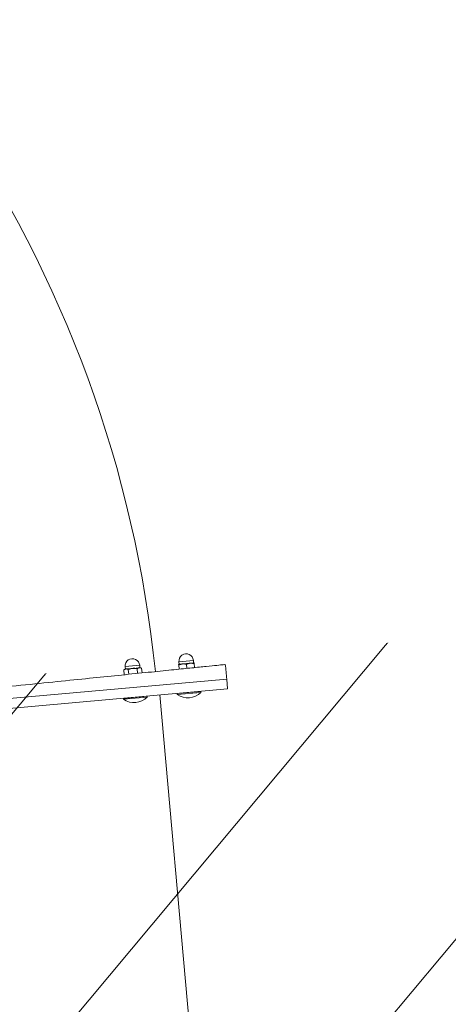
# Model space of a CAD drawing. Header units: feet. Extents: x 7493042 to 7493387, y 5986509 to 5986725.
# Tile 34 of 73: x 7493221.876 to 7493222.317, y 5986660.312 to 5986661.327. Entities that reach past the tile are written whole.
import ezdxf

# ---------------------------------------------------------------- set-up
doc = ezdxf.new("R2010")
doc.units = ezdxf.units.FT
doc.header["$MEASUREMENT"] = 0
for name, color, linetype, lineweight in [('_k_kreskowanie', 250, 'CONTINUOUS', 5), ('_k_urzadzenia', 250, 'CONTINUOUS', 13), ('_k_widok', 7, 'CONTINUOUS', 18), ('_k_wymiar', 7, 'CONTINUOUS', 13), ('_k_ściany', 7, 'CONTINUOUS', 35)]:
    doc.layers.add(name, color=color, linetype=linetype, lineweight=lineweight)
doc.layers.add('_k_niewidoczna', color=72, linetype='CONTINUOUS', lineweight=9, plot=False)
doc.styles.add('GENERATED_STYLE_1', font='MS Gothic.ttf')

# ---------------------------------------------------------------- blocks, each defined once
blk = doc.blocks.new('3009EPZ')
at = {"layer": '_k_niewidoczna', "color": 1, "lineweight": 20, "insert": (-3.165554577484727, -0.2128368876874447), "char_height": 0.24, "width": 11.63444291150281, "attachment_point": 1, "line_spacing_factor": 1.55, "style": 'GENERATED_STYLE_1', "bg_fill": 2}
blk.add_mtext('\\A1;{\\f@MS Gothic|b0|i0|c238|p49;\\C256;\\P\\pi-0.24,l0.24,t0.24,1.2;^I^I3009EPZ\\P\\pi-0.96,l0.96,t0.96,1.2;^I}', dxfattribs=at)
blk = doc.blocks.new('42221')
at = {"layer": '_k_urzadzenia', "lineweight": 13}
for p, q in [((-3.832248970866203, 0.7282663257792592), (-3.832248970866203, 1.638266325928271)), ((-3.822248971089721, 1.638266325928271), (-3.832248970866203, 1.638266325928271)), ((-3.822248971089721, 1.638266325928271), (-3.822248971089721, 0.7282663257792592)), ((-3.822248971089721, 0.7282663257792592), (-3.822248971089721, 1.638266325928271)), ((-3.833460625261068, 1.585941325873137), (-3.833460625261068, 1.610591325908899)), ((-3.833460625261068, 1.610591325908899), (-3.832558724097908, 1.610591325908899)), ((-3.832558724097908, 1.585941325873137), (-3.832558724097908, 1.610591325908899)), ((-3.807483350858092, 1.606266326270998), (-3.803273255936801, 1.606266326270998)), ((-3.80255872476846, 1.602266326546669), (-3.80255872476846, 1.606266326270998)), ((-3.80255872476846, 1.605766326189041), (-3.800058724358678, 1.605766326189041)), ((-3.800058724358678, 1.590766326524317), (-3.800058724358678, 1.605766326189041)), ((-3.832558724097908, 1.603266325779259), (-3.832248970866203, 1.603266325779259)), ((-3.80757933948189, 1.598266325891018), (-3.803273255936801, 1.598266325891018)), ((-3.80255872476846, 1.594266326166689), (-3.80255872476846, 1.602266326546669)), ((-3.80255872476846, 1.590266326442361), (-3.80255872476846, 1.594266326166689)), ((-3.833460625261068, 1.585941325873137), (-3.832558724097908, 1.585941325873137)), ((-3.832558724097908, 1.593266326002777), (-3.832248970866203, 1.593266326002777)), ((-3.807675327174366, 1.590266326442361), (-3.803273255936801, 1.590266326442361)), ((-3.80255872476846, 1.590766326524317), (-3.800058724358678, 1.590766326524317)), ((-3.832248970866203, 1.56826632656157), (-4.572248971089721, 1.56826632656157)), ((-3.833460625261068, 1.530341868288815), (-3.833460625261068, 1.554991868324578)), ((-3.833460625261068, 1.554991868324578), (-3.832558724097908, 1.554991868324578)), ((-3.832558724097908, 1.530341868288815), (-3.832558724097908, 1.554991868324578)), ((-3.832558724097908, 1.549496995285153), (-3.832248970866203, 1.549496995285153)), ((-3.832558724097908, 1.544496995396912), (-3.832248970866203, 1.544496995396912)), ((-3.808191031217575, 1.547285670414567), (-3.803273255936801, 1.547285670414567)), ((-3.808135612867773, 1.55190447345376), (-3.803273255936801, 1.55190447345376)), ((-3.80255872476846, 1.550666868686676), (-3.803273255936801, 1.55190447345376)), ((-3.80255872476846, 1.549595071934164), (-3.80255872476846, 1.550666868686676)), ((-3.80255872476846, 1.55016686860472), (-3.800058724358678, 1.55016686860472)), ((-3.80255872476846, 1.542666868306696), (-3.80255872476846, 1.549595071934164)), ((-3.80255872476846, 1.535738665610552), (-3.80255872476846, 1.542666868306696)), ((-3.800058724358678, 1.535166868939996), (-3.800058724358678, 1.55016686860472)), ((-3.832558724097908, 1.535836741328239), (-3.832248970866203, 1.535836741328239)), ((-3.808357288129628, 1.533429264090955), (-3.803273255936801, 1.533429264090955)), ((-3.808301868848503, 1.538048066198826), (-3.803273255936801, 1.538048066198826)), ((-3.80255872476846, 1.534666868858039), (-3.803273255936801, 1.533429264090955)), ((-3.80255872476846, 1.534666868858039), (-3.80255872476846, 1.535738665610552)), ((-3.80255872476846, 1.535166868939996), (-3.800058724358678, 1.535166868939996)), ((-3.833460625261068, 1.530341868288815), (-3.832558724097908, 1.530341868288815))]:
    blk.add_line(p, q, dxfattribs=at)
for centre, radius, start, end in [((-3.822248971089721, 0.3217463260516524), 1.316519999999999, 89.34071200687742, 90), ((-3.81873872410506, 1.598266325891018), 0.01920000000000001, 140.0643322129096, 219.9356677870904), ((-3.800058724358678, 1.598266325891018), 0.007500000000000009, 270, 90), ((-3.82292600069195, 0.3192198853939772), 1.246520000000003, 60.68437219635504, 89.31256856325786), ((-3.81873872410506, 1.542666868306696), 0.01920000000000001, 140.0643322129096, 219.9356677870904), ((-3.800058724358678, 1.542666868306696), 0.007500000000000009, 270, 90)]:
    blk.add_arc(centre, radius, start, end, dxfattribs=at)
blk.add_open_spline([(-3.818018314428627, 0.7282443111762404), (-3.818018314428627, 0.7282443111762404), (-3.818010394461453, 0.7289043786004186), (-3.817975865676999, 0.7317821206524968), (-3.817949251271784, 0.7340003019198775), (-3.817877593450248, 0.7399724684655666), (-3.817832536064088, 0.7437277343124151), (-3.817727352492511, 0.7524941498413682), (-3.81766723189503, 0.7575048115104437), (-3.817538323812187, 0.7682484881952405), (-3.817463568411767, 0.7744787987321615), (-3.817294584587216, 0.7885625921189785), (-3.817200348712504, 0.796416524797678), (-3.81699628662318, 0.8134238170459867), (-3.816886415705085, 0.8225808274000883), (-3.816657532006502, 0.8416567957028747), (-3.81653852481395, 0.8515753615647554), (-3.816300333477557, 0.8714270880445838), (-3.816170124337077, 0.8822791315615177), (-3.815892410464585, 0.9054248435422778), (-3.815744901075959, 0.9177188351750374), (-3.815439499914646, 0.9431720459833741), (-3.815281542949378, 0.9563367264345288), (-3.814963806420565, 0.9828181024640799), (-3.814804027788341, 0.9961345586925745), (-3.814492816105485, 1.022072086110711), (-3.814326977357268, 1.035893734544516), (-3.813982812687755, 1.064577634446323), (-3.813804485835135, 1.079440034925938), (-3.813444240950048, 1.109464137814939), (-3.813262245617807, 1.124632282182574), (-3.812904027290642, 1.154487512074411), (-3.812727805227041, 1.169174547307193), (-3.812390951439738, 1.197249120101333), (-3.812214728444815, 1.211936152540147), (-3.81185651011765, 1.241791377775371), (-3.811674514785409, 1.256959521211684), (-3.811314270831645, 1.286983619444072), (-3.811135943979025, 1.301846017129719), (-3.810791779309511, 1.330529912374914), (-3.810625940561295, 1.344351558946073), (-3.810314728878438, 1.370289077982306), (-3.810154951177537, 1.383605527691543), (-3.809837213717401, 1.410086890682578), (-3.809679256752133, 1.423251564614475), (-3.809373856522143, 1.448704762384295), (-3.809226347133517, 1.460998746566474), (-3.808948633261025, 1.484144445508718), (-3.808818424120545, 1.494996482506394), (-3.808580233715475, 1.514848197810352), (-3.8084612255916, 1.524766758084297), (-3.808232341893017, 1.543842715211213), (-3.808122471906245, 1.552999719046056), (-3.807918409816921, 1.570007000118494), (-3.807824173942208, 1.577860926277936), (-3.807655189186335, 1.591944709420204), (-3.807580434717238, 1.59817501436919), (-3.807451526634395, 1.608918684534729), (-3.807391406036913, 1.613929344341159), (-3.807286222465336, 1.622695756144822), (-3.807241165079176, 1.626451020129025), (-3.80716950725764, 1.632423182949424), (-3.807142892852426, 1.634641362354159), (-3.807108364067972, 1.637519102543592), (-3.807100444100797, 1.638179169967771), (-3.807100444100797, 1.638179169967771)], degree=3, knots=[134.7676199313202, 134.7676199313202, 134.7676199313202, 134.7676199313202, 138.9791061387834, 138.9791061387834, 143.1905923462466, 143.1905923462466, 147.4020785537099, 147.4020785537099, 151.6135647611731, 151.6135647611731, 155.8250534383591, 155.8250534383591, 160.0365421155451, 160.0365421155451, 164.2480307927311, 164.2480307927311, 168.4595194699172, 168.4595194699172, 172.6710091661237, 172.6710091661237, 176.8824988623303, 176.8824988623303, 181.0939885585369, 181.0939885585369, 185.3054782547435, 185.3054782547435, 189.516967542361, 189.516967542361, 193.7284568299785, 193.7284568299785, 197.939946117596, 197.939946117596, 202.1514354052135, 202.1514354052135, 206.3629240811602, 206.3629240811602, 210.5744127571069, 210.5744127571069, 214.7859014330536, 214.7859014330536, 218.9973901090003, 218.9973901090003, 223.208877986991, 223.208877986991, 227.4203658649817, 227.4203658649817, 231.6318537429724, 231.6318537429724, 235.8433416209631, 235.8433416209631, 240.0548290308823, 240.0548290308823, 244.2663164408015, 244.2663164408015, 248.4778038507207, 248.4778038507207, 252.6892912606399, 252.6892912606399, 256.90077841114, 256.90077841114, 261.1122655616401, 261.1122655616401, 265.3237527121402, 265.3237527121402, 269.5352398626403, 269.5352398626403, 269.5352398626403, 269.5352398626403], dxfattribs=at)
for points, weights in [([(-3.803273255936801, 1.606266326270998), (-3.80255872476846, 1.606266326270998), (-3.80255872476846, 1.606266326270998)], [1, 1.037954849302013, 1]), ([(-3.80255872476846, 1.602266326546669), (-3.80255872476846, 1.604122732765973), (-3.803273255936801, 1.606266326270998)], [1, 1.037954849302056, 1]), ([(-3.803273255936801, 1.598266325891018), (-3.80255872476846, 1.600409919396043), (-3.80255872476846, 1.602266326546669)], [1, 1.037954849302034, 1]), ([(-3.80255872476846, 1.594266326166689), (-3.80255872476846, 1.596122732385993), (-3.803273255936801, 1.598266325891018)], [1, 1.037954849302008, 1]), ([(-3.803273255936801, 1.590266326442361), (-3.80255872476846, 1.592409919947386), (-3.80255872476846, 1.594266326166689)], [1, 1.03795484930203, 1]), ([(-3.80255872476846, 1.590266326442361), (-3.80255872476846, 1.590266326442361), (-3.803273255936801, 1.590266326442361)], [1, 1.037954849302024, 1]), ([(-3.80255872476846, 1.549595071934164), (-3.80255872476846, 1.550666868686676), (-3.803273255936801, 1.55190447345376)], [1, 1.037954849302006, 1]), ([(-3.803273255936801, 1.547285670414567), (-3.80255872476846, 1.548523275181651), (-3.80255872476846, 1.549595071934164)], [1, 1.037954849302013, 1]), ([(-3.80255872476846, 1.542666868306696), (-3.80255872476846, 1.544810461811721), (-3.803273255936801, 1.547285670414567)], [1, 1.037954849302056, 1]), ([(-3.803273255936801, 1.538048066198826), (-3.80255872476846, 1.540523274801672), (-3.80255872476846, 1.542666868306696)], [1, 1.037954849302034, 1]), ([(-3.80255872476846, 1.535738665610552), (-3.80255872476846, 1.536810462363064), (-3.803273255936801, 1.538048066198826)], [1, 1.037954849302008, 1]), ([(-3.803273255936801, 1.533429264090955), (-3.80255872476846, 1.534666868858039), (-3.80255872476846, 1.535738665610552)], [1, 1.03795484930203, 1])]:
    blk.add_rational_spline(points, weights, degree=2, dxfattribs=at)
blk = doc.blocks.new('PZ')
at = {"layer": '_k_kreskowanie'}
h = blk.add_hatch(dxfattribs=at)
h.set_pattern_fill('ANSI31', color=30, scale=2)
h.set_pattern_definition([(44.99999999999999, (0, 9.999999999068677), (-0.1767766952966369, 0.1767766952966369), [])])
h.paths.add_polyline_path([(0, 0), (-10.00000000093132, -9.313225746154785e-10), (-10, -8), (0, -8.000000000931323)])
at = {"layer": '_k_wymiar'}
blk.add_blockref('3009EPZ', (-4.874138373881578, -2.223998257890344), dxfattribs=at)
at = {"layer": '_k_wymiar', "xscale": -1, "rotation": 270}
blk.add_blockref('42221', (-3.302318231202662, -0.2372885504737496), dxfattribs=at)
blk = doc.blocks.new('dz_89')
at = {"layer": '_k_widok', "true_color": 0x727430, "transparency": 33554483}
h = blk.add_hatch(color=67, dxfattribs=at)
h.dxf.hatch_style = 1
edge = h.paths.add_edge_path()
edge.add_line((12.70902155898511, 26.38064855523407), (7.709021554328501, 26.38064852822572))
edge.add_line((7.709021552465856, 26.38064852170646), (7.70902153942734, 37.78064853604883))
edge.add_line((7.709021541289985, 37.78064853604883), (6.369776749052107, 37.78064852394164))
edge.add_line((6.369776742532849, 37.78064853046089), (5.615883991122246, 14.49525390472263))
edge.add_line((5.615883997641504, 14.49525390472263), (18.80389758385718, 14.91181113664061))
edge.add_line((18.80389758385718, 14.91181113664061), (15.54272840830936, 18.68720442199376))
edge.add_arc((24.35910540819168, 26.30271166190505), 11.65008386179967, 180.0006461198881, 220.8201588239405, ccw=False)
edge.add_line((12.70902155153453, 26.3025802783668), (12.70902155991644, 26.38064854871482))
h.paths.add_polyline_path([(40.3690215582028, 42.12779145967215), (6.460092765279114, 40.54843281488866), (6.369776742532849, 37.78064853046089), (20.17902156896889, 37.78064855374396), (20.17902156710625, 39.05064855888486), (40.38900848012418, 39.05064853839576)])
h.paths.add_polyline_path([(40.3890215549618, 27.15064852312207), (32.28902155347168, 27.15064854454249), (32.28902156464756, 24.75064854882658), (31.12902155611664, 24.75064853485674), (31.12902154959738, 22.41511134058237), (31.24902159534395, 22.41511131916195), (31.24902155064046, 18.7951111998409), (31.12902157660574, 18.79511121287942), (31.12902157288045, 17.37511119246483), (37.4009747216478, 17.37511119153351)], flags=16)
edge = h.paths.add_edge_path()
edge.add_line((28.96902152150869, 24.75064853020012), (18.20161191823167, 24.75064854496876))
edge.add_arc((24.35902610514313, 26.30268215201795), 6.350004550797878, 194.1472389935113, 220.8203165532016)
edge.add_line((19.55357563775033, 22.15175411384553), (19.67721045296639, 22.00862444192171))
edge.add_line((19.67721045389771, 22.00862444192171), (22.76096443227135, 18.72709242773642))
edge.add_arc((26.92873122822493, 24.47511123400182), 7.100000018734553, 234.0549274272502, 269.9999999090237)
edge.add_line((26.92873121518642, 17.37511121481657), (28.9690215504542, 17.37511119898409))
edge.add_line((28.96902155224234, 17.37511119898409), (28.96902155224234, 18.79511121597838))
edge.add_line((28.96902155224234, 18.79511121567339), (28.8490215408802, 18.79511121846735))
edge.add_line((28.84902154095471, 18.79511121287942), (28.84902155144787, 22.4151113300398))
edge.add_line((28.84902155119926, 22.4151113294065), (28.96902152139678, 22.41511132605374))
edge.add_line((28.9690215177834, 22.41511132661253), (28.96902151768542, 24.75064853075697))
edge = h.paths.add_edge_path()
edge.add_arc((13.99827481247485, 10.76081904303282), 6.350176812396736, 359.9259715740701, 400.8197376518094)
edge.add_line((18.80389758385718, 14.91181113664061), (5.609941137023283, 14.49506619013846))
edge.add_line((5.60994113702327, 14.49506619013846), (5.005610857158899, -5.566441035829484))
edge.add_line((5.005610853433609, -5.566441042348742), (4.94169659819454, -30.1910327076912))
edge.add_line((4.94169660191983, -30.19103270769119), (-10.95257287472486, -30.01103900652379))
edge.add_line((-10.95257287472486, -30.01103900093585), (-7.97976715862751, -62.86399820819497))
edge.add_line((-7.979767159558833, -62.86399821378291), (26.62697393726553, -58.20511747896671))
edge.add_line((26.62697393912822, -58.20511747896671), (32.59135868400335, -54.96423566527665))
edge.add_line((32.59135868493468, -54.96423566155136), (40.39575607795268, -43.59466002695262))
edge.add_line((40.39575607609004, -43.59466002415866), (36.09191652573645, -43.96657251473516))
edge.add_line((36.09191652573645, -43.96657251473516), (27.13389821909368, -44.82471283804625))
edge.add_line((27.13389822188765, -44.82471284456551), (21.40663926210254, -45.45580032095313))
edge.add_line((21.40663925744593, -45.45580031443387), (21.76153076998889, -48.25727015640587))
edge.add_line((21.76153076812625, -48.25727016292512), (13.38419240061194, -49.23040239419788))
edge.add_line((13.3841924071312, -49.23040239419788), (13.21135381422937, -47.69499205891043))
edge.add_line((13.2113538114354, -47.69499205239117), (7.145014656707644, -48.46539149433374))
edge.add_line((7.145014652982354, -48.465391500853), (4.158830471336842, -45.61260267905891))
edge.add_line((4.158830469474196, -45.61260267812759), (3.796435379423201, -42.43696575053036))
edge.add_line((3.796435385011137, -42.43696574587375), (5.607288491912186, -40.02250703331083))
edge.add_line((5.607288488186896, -40.02250703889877), (4.50924433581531, -31.20987534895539))
edge.add_line((4.509244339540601, -31.20987534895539), (7.406442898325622, -30.84037367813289))
edge.add_line((7.406442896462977, -30.84037367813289), (7.354475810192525, -25.59051912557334))
edge.add_line((7.354475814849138, -25.59051912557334), (13.5241225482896, -24.89589675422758))
edge.add_line((13.52412253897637, -24.89589675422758), (20.14724967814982, -24.10867510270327))
edge.add_line((20.14724967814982, -24.10867509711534), (20.30905911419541, -19.73186123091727))
edge.add_line((20.30905912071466, -19.73186123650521), (20.34844632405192, 10.75261436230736))
edge = h.paths.add_edge_path(flags=16)
edge.add_line((13.01895449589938, -13.43925650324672), (8.439511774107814, -13.33923487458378))
edge.add_line((8.439511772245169, -13.33923487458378), (8.26644729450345, -8.383656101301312))
edge.add_line((8.266447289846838, -8.38365610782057), (6.891811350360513, -8.398121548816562))
edge.add_line((6.891811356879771, -8.398121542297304), (6.954738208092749, 13.77454660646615))
edge.add_line((6.954738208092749, 13.77454659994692), (18.00234881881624, 13.77454662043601))
edge.add_line((18.00234881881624, 13.77454662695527), (17.97982610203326, -3.657293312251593))
edge.add_line((17.97982610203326, -3.657293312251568), (18.8359501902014, -3.658067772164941))
edge.add_line((18.83595019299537, -3.658067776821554), (18.83470074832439, -5.039304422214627))
edge.add_line((18.83470074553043, -5.039304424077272), (17.97804198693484, -5.038197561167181))
edge.add_line((17.9780419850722, -5.038197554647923), (17.97385397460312, -8.27958876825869))
edge.add_line((17.97385397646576, -8.27958876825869), (19.77666913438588, -8.506651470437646))
edge.add_line((19.77666913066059, -8.506651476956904), (19.72751823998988, -11.4468528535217))
edge.add_line((19.72751823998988, -11.4468528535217), (18.06569280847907, -11.46519165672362))
edge.add_line((18.06569281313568, -11.46519165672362), (18.02478807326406, -13.3749892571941))
edge.add_line((18.02478807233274, -13.3749892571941), (18.31841797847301, -13.48052910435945))
edge.add_line((18.31841797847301, -13.48052909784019), (18.31391199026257, -14.5805194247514))
edge.add_line((18.31391198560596, -14.58051943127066), (20.31551771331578, -14.58310556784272))
edge.add_line((20.3155177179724, -14.58310556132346), (20.31293363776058, -16.58310389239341))
edge.add_line((20.31293363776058, -16.58310389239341), (18.31071343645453, -16.58051694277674))
edge.add_line((18.31071343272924, -16.58051694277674), (18.30203254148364, -17.48049553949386))
edge.add_line((18.30203254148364, -17.48049553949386), (14.30206610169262, -17.46411012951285))
edge.add_line((14.30206610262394, -17.46411012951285), (14.31845152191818, -13.46414370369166))
edge.add_line((14.31845152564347, -13.46414370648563), (13.0189544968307, -13.43925650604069))
edge = h.paths.add_edge_path()
edge.add_line((70.70547728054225, -22.95664114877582), (71.4472457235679, -22.85710347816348))
edge.add_line((71.44724573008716, -22.85710347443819), (69.8489759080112, 11.45785041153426))
edge.add_line((69.8489759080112, 11.45785041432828), (26.86243700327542, 9.455688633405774))
edge.add_arc((32.74163792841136, 5.475111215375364), 7.100000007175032, 145.8996048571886, 179.9259717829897)
edge.add_line((25.64164385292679, 5.484284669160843), (25.62778908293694, -5.238872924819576))
edge.add_line((25.62778907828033, -5.238872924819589), (25.60720499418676, -21.17032181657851))
edge.add_line((25.60720499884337, -21.17032181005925), (27.299590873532, -23.25855136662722))
edge.add_line((27.29959087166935, -23.25855137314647), (27.12347947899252, -23.27948386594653))
edge.add_line((27.12347947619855, -23.27948385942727), (27.71707911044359, -26.05621343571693))
edge.add_line((27.71707911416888, -26.05621344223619), (29.53703548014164, -27.82601317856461))
edge.add_line((29.53703548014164, -27.82601317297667), (29.60346308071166, -27.82848015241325))
edge.add_line((29.6034630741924, -27.82848015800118), (36.52562348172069, -27.13329647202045))
edge.add_line((36.5256234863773, -27.13329646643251), (36.26258692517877, -25.0899024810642))
edge.add_line((36.26258692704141, -25.08990248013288), (36.07831178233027, -24.66276939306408))
edge.add_line((36.07831178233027, -24.66276939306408), (35.15574125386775, -23.36763865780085))
edge.add_line((35.15574125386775, -23.36763865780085), (35.00444155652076, -22.59148895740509))
edge.add_line((35.00444155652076, -22.59148896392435), (39.10632897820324, -22.11164607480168))
edge.add_line((39.10632897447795, -22.11164606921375), (39.20411890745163, -22.94759307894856))
edge.add_line((39.20411891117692, -22.94759307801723), (38.26454920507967, -25.0741886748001))
edge.add_line((38.26454920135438, -25.07418867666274), (38.50228764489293, -26.89560536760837))
edge.add_line((38.50228764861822, -26.89560536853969), (39.51359771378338, -26.79456247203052))
edge.add_line((39.51359771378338, -26.79456247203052), (41.05788775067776, -26.64026801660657))
edge.add_line((41.05788775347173, -26.6402680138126), (43.63170448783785, -26.38311060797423))
edge.add_line((43.63170448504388, -26.38311060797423), (44.91861283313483, -26.25453190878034))
edge.add_line((44.91861282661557, -26.25453191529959), (47.49242954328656, -25.99737448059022))
edge.add_line((47.49242954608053, -25.99737447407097), (49.95831791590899, -25.73115457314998))
edge.add_line((49.95831791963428, -25.73115457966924), (52.31213912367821, -25.45632046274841))
edge.add_line((52.31213912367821, -25.45632045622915), (58.19669211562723, -24.76923523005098))
edge.add_line((58.19669211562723, -24.76923523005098), (59.37360269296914, -24.63181821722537))
edge.add_line((59.37360268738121, -24.63181822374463), (60.55051330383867, -24.49440115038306))
edge.add_line((60.55051330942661, -24.49440114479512), (60.21025393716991, -21.28603019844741))
edge.add_line((60.21025393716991, -21.28603020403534), (62.11008556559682, -21.05637871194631))
edge.add_line((62.11008556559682, -21.05637870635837), (62.42622630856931, -24.13022891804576))
edge.add_line((62.42622630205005, -24.13022891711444), (64.211544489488, -25.36733802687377))
edge.add_line((64.21154449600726, -25.36733802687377), (70.90926426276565, -24.47528995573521))
edge.add_line((70.90926425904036, -24.47528996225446), (70.70547728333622, -22.95664114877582))
h.paths.add_polyline_path([(43.90902158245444, 33.17064851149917), (43.40902154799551, 33.17064852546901)], flags=17)
h.paths.add_polyline_path([(51.80902156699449, 33.17064855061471), (52.30902153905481, 33.17064853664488), (52.25776074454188, 33.17064853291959)], flags=17)
h.paths.add_polyline_path([(51.60902157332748, 31.97064854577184), (51.10902157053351, 31.97064853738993)], flags=17)
h.paths.add_polyline_path([(50.40902157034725, 31.97064852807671), (50.90902157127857, 31.970648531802)], flags=17)
h.paths.add_polyline_path([(49.70902156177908, 31.97064853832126), (50.20902156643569, 31.9706485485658)], flags=17)
h.paths.add_polyline_path([(49.50902157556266, 33.17064853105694), (49.00902156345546, 34.88798305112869)], flags=17)
h.paths.add_polyline_path([(48.30902154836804, 31.97064854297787), (48.80902156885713, 31.97064854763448)], flags=17)
h.paths.add_polyline_path([(48.10902155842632, 31.97064852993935), (47.60902157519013, 31.97064853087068)], flags=17)
h.paths.add_polyline_path([(47.40902157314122, 31.97064854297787), (46.90902157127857, 31.9706485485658)], flags=17)
h.paths.add_polyline_path([(46.20902156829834, 33.17064854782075), (46.70902156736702, 33.17064852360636)], flags=17)
h.paths.add_polyline_path([(46.00902155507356, 31.97064852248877), (45.50902155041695, 31.97064853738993)], flags=17)
h.paths.add_polyline_path([(45.30902156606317, 31.9706485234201), (44.80902154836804, 31.97064851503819)], flags=17)
h.paths.add_polyline_path([(44.60902157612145, 31.97064851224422), (44.109021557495, 31.97064851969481)], flags=17)
h.paths.add_polyline_path([(53.10176307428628, 26.89891276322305), (52.6837246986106, 34.88798304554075), (62.67006255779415, 35.41053103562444), (63.08810090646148, 27.421460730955)], flags=16)
edge = h.paths.add_edge_path()
edge.add_line((42.96902156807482, 26.89891279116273), (42.96902155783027, 27.8306485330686))
edge.add_line((42.96902155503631, 27.83064852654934), (40.38902156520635, 27.83064852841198))
edge.add_line((40.38902156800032, 27.83064853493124), (40.38902156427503, 27.17064853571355))
edge.add_line((40.38902156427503, 27.17064853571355), (37.4009747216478, 17.37511119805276))
edge.add_line((37.4009747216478, 17.37511119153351), (37.4009747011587, 12.57511119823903))
edge.add_line((37.4009747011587, 12.57511120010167), (32.74163790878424, 12.57511120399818))
edge.add_arc((32.74163790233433, 5.475111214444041), 7.099999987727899, 90.00000000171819, 145.8996045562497)
edge.add_line((26.86243701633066, 9.455688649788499), (69.8489759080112, 11.45785041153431))
edge.add_line((69.8489759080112, 11.45785041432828), (68.35975570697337, 43.43150139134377))
edge.add_line((68.3597557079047, 43.43150139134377), (40.36902155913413, 42.12779145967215))
edge.add_line((40.3690215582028, 42.12779145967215), (40.38902154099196, 39.05064854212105))
edge.add_line((40.38902154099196, 39.05064854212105), (40.38902155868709, 36.79064854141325))
edge.add_line((40.38902155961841, 36.79064854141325), (42.98902157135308, 36.79064853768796))
edge.add_line((42.98902156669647, 36.7906485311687), (42.98902155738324, 34.88798305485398))
edge.add_line((42.98902155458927, 34.88798305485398), (52.68372470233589, 34.88798305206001))
edge.add_line((52.68372470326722, 34.88798305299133), (53.10176307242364, 26.89891277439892))
edge.add_line((53.10176307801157, 26.8989127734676), (42.96902156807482, 26.89891278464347))
at = {"layer": '_k_widok', "rotation": 2.995343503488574}
blk.add_blockref('PZ', (62.81248085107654, 35.40524195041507), dxfattribs=at)
blk = doc.blocks.new('st_arch')
at = {"layer": '_k_kreskowanie'}
h = blk.add_hatch(dxfattribs=at)
h.set_pattern_fill('ANSI37', color=251, scale=1.5)
h.set_pattern_definition([(45, (0, 0), (-0.1325825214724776, 0.1325825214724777), []), (135, (0, 0), (-0.1325825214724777, -0.1325825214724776), [])])
h.paths.add_polyline_path([(-3.651893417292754, -0.1649241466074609, 0.1831310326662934), (-4.930936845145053, 1.732734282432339), (-7.999900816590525, 1.451194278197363), (-7.281507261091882, -6.544039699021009, 0.1004428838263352), (-5.454968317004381, -6.373939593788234, 0.2309915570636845), (-3.621269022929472, -4.319969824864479, 0.1038149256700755)])

msp = doc.modelspace()

# ---------------------------------------------------------------- block references
at = {"layer": '_k_ściany', "color": 4, "xscale": 11.74033149, "yscale": 11.74033149, "zscale": 11.74033149, "rotation": 270}
msp.add_blockref('st_arch', (7493229.551674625, 5986601.524765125), dxfattribs=at)

# ---------------------------------------------------------------- next in the draw order: block references
at = {"layer": '_k_ściany', "rotation": 2.126854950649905}
msp.add_blockref('dz_89', (7493161.928738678, 5986627.126837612), dxfattribs=at)

doc.saveas('drawing.dxf')
